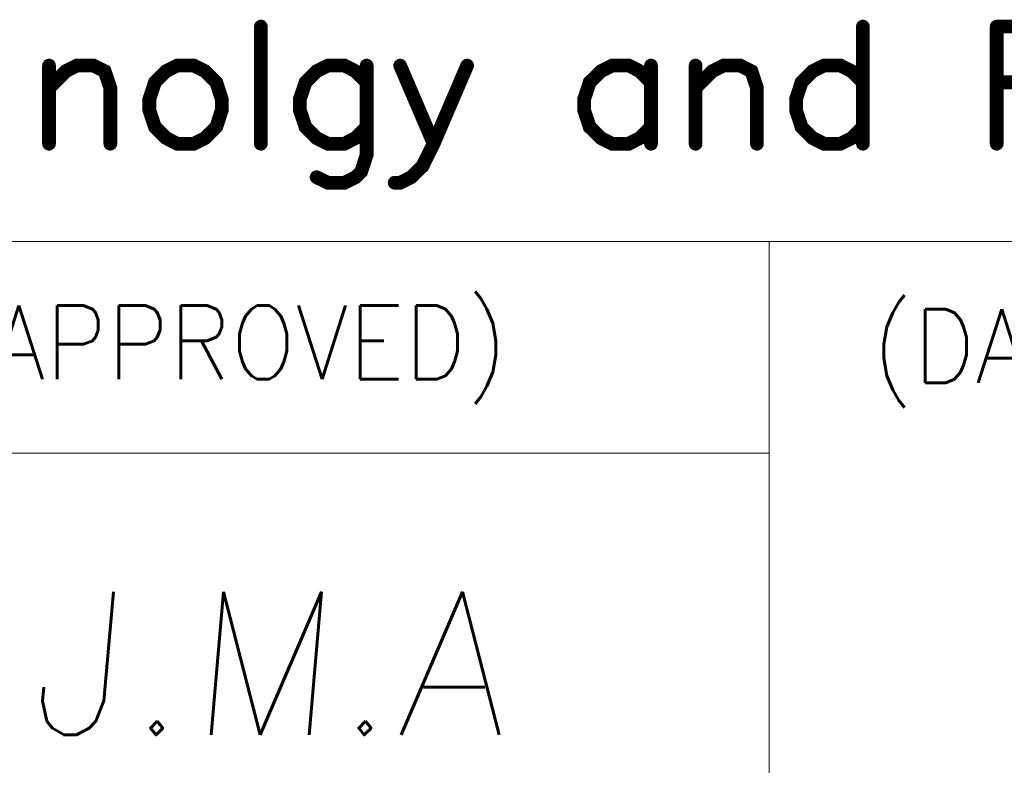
# Model space of a CAD drawing. Header units: millimetres. Extents: x 4497 to 11741, y 5958 to 12619.
# Tile 84 of 256: x 6072 to 6087, y 6507 to 6519. Entities that reach past the tile are written whole.
import ezdxf
from ezdxf.enums import TextEntityAlignment as Align

# ---------------------------------------------------------------- set-up
doc = ezdxf.new("R2010")
doc.units = ezdxf.units.MM
doc.header["$LTSCALE"] = 0.8
doc.layers.get('0').update_dxf_attribs({"linetype": 'CONTINUOUS', "lineweight": 0})
doc.layers.add('2', color=3, linetype='CONTINUOUS', lineweight=0)
doc.styles.get("Standard").update_dxf_attribs({"font": 'romans.shx', "width": 0.8, "oblique": 5, "bigfont": 'whgtxt.shx'})

# ---------------------------------------------------------------- blocks, each defined once
blk = doc.blocks.new('SMOOTH_0$064516')
at = {"const_width": 0.0323}
blk.add_lwpolyline([(-0.0161, 0, 1), (0.0161, 0, 1)], format="xyb", close=True, dxfattribs=at)
blk = doc.blocks.new('logo')
at = {"color": 7, "const_width": 0.859}
for points in [[(-3449.151, 5311.965), (-3449.151, 5304.641)], [(-3411.479, 5311.965), (-3411.479, 5304.641)], [(-3403.107, 5311.965), (-3398.573, 5311.965)], [(-3403.107, 5311.965), (-3403.107, 5304.641)], [(-3462.409, 5308.127), (-3461.362, 5309.175), (-3460.666, 5309.527), (-3459.618, 5309.527), (-3458.923, 5309.175), (-3458.571, 5308.127), (-3458.571, 5304.641)], [(-3462.409, 5309.527), (-3462.409, 5304.641)], [(-3454.389, 5309.527), (-3455.084, 5309.175), (-3455.78, 5308.479), (-3456.132, 5307.431), (-3456.132, 5306.736), (-3455.78, 5305.688), (-3455.084, 5304.993), (-3454.389, 5304.641), (-3453.341, 5304.641), (-3452.646, 5304.993), (-3451.942, 5305.688), (-3451.598, 5306.736), (-3451.598, 5307.431), (-3451.942, 5308.479), (-3452.646, 5309.175), (-3453.341, 5309.527), (-3454.389, 5309.527)], [(-3442.53, 5308.479), (-3443.226, 5309.175), (-3443.921, 5309.527), (-3444.969, 5309.527), (-3445.664, 5309.175), (-3446.36, 5308.479), (-3446.712, 5307.431), (-3446.712, 5306.736), (-3446.36, 5305.688), (-3445.664, 5304.993), (-3444.969, 5304.641), (-3443.921, 5304.641), (-3443.226, 5304.993), (-3442.53, 5305.688)], [(-3442.53, 5309.527), (-3442.53, 5303.945), (-3442.874, 5302.897), (-3443.226, 5302.545), (-3443.921, 5302.202), (-3444.969, 5302.202), (-3445.664, 5302.545)], [(-3436.244, 5309.527), (-3438.34, 5304.641), (-3439.035, 5303.241), (-3439.739, 5302.545), (-3440.435, 5302.202), (-3440.778, 5302.202)], [(-3440.435, 5309.527), (-3438.34, 5304.641)], [(-3424.738, 5308.479), (-3425.433, 5309.175), (-3426.129, 5309.527), (-3427.176, 5309.527), (-3427.872, 5309.175), (-3428.576, 5308.479), (-3428.92, 5307.431), (-3428.92, 5306.736), (-3428.576, 5305.688), (-3427.872, 5304.993), (-3427.176, 5304.641), (-3426.129, 5304.641), (-3425.433, 5304.993), (-3424.738, 5305.688)], [(-3424.738, 5309.527), (-3424.738, 5304.641)], [(-3421.947, 5308.127), (-3420.899, 5309.175), (-3420.204, 5309.527), (-3419.156, 5309.527), (-3418.452, 5309.175), (-3418.109, 5308.127), (-3418.109, 5304.641)], [(-3421.947, 5309.527), (-3421.947, 5304.641)], [(-3411.479, 5308.479), (-3412.175, 5309.175), (-3412.87, 5309.527), (-3413.918, 5309.527), (-3414.622, 5309.175), (-3415.318, 5308.479), (-3415.661, 5307.431), (-3415.661, 5306.736), (-3415.318, 5305.688), (-3414.622, 5304.993), (-3413.918, 5304.641), (-3412.87, 5304.641), (-3412.175, 5304.993), (-3411.479, 5305.688)], [(-3403.107, 5308.479), (-3400.316, 5308.479)]]:
    blk.add_lwpolyline(points, dxfattribs=at)
at = {"color": 7, "xscale": 13.31, "yscale": 13.31, "zscale": 13.31}
for p in [(-3449.151, 5311.965), (-3411.479, 5311.965), (-3403.107, 5311.965), (-3403.107, 5311.965), (-3462.409, 5309.527), (-3460.666, 5309.527), (-3459.618, 5309.527), (-3454.389, 5309.527), (-3454.389, 5309.527), (-3453.341, 5309.527), (-3444.969, 5309.527), (-3443.921, 5309.527), (-3442.53, 5309.527), (-3440.435, 5309.527), (-3436.244, 5309.527), (-3427.176, 5309.527), (-3426.129, 5309.527), (-3424.738, 5309.527), (-3421.947, 5309.527), (-3420.204, 5309.527), (-3419.156, 5309.527), (-3413.918, 5309.527), (-3412.87, 5309.527), (-3461.362, 5309.175), (-3458.923, 5309.175), (-3455.084, 5309.175), (-3452.646, 5309.175), (-3445.664, 5309.175), (-3443.226, 5309.175), (-3427.872, 5309.175), (-3425.433, 5309.175), (-3420.899, 5309.175), (-3418.452, 5309.175), (-3414.622, 5309.175), (-3412.175, 5309.175), (-3455.78, 5308.479), (-3451.942, 5308.479), (-3446.36, 5308.479), (-3442.53, 5308.479), (-3428.576, 5308.479), (-3424.738, 5308.479), (-3415.318, 5308.479), (-3411.479, 5308.479), (-3403.107, 5308.479), (-3462.409, 5308.127), (-3458.571, 5308.127), (-3421.947, 5308.127), (-3418.109, 5308.127), (-3456.132, 5307.431), (-3451.598, 5307.431), (-3446.712, 5307.431), (-3428.92, 5307.431), (-3415.661, 5307.431), (-3456.132, 5306.736), (-3451.598, 5306.736), (-3446.712, 5306.736), (-3428.92, 5306.736), (-3415.661, 5306.736), (-3455.78, 5305.688), (-3451.942, 5305.688), (-3446.36, 5305.688), (-3442.53, 5305.688), (-3428.576, 5305.688), (-3424.738, 5305.688), (-3415.318, 5305.688), (-3411.479, 5305.688), (-3462.409, 5304.641), (-3458.571, 5304.641), (-3455.084, 5304.993), (-3454.389, 5304.641), (-3453.341, 5304.641), (-3452.646, 5304.993), (-3449.151, 5304.641), (-3445.664, 5304.993), (-3444.969, 5304.641), (-3443.921, 5304.641), (-3443.226, 5304.993), (-3438.34, 5304.641), (-3438.34, 5304.641), (-3427.872, 5304.993), (-3427.176, 5304.641), (-3426.129, 5304.641), (-3425.433, 5304.993), (-3424.738, 5304.641), (-3421.947, 5304.641), (-3418.109, 5304.641), (-3414.622, 5304.993), (-3413.918, 5304.641), (-3412.87, 5304.641), (-3412.175, 5304.993), (-3411.479, 5304.641), (-3403.107, 5304.641), (-3442.53, 5303.945), (-3442.874, 5302.897), (-3439.035, 5303.241), (-3445.664, 5302.545), (-3444.969, 5302.202), (-3443.921, 5302.202), (-3443.226, 5302.545), (-3440.778, 5302.202), (-3440.435, 5302.202), (-3439.739, 5302.545)]:
    blk.add_blockref('SMOOTH_0$064516', p, dxfattribs=at)

msp = doc.modelspace()

# ---------------------------------------------------------------- linework, layer by layer
at = {"color": 7, "linetype": 'Continuous'}
for p, q in [((6039.001, 6515.403), (6114.46, 6515.403)), ((6083.292, 6485.876), (6083.292, 6515.403)), ((6039.001, 6512.123), (6083.292, 6512.123))]:
    msp.add_line(p, q, dxfattribs=at)

# ---------------------------------------------------------------- block references
at = {"color": 3, "linetype": 'Continuous', "xscale": 0.2477402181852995, "yscale": 0.2477402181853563, "zscale": 0.2477402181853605}
msp.add_blockref('logo', (6929.905, 5202.743), dxfattribs=at)

# ---------------------------------------------------------------- texts
at = {"color": 7, "linetype": 'Continuous', "width": 0.933333}
for s, p in [('(APPROVED)', (6070.61, 6514.407)), ('(DATE)', (6084.889, 6514.352))]:
    msp.add_text(s, height=1.1408, dxfattribs=at).set_placement(p, align=Align.TOP_LEFT)
at = {"layer": '2', "linetype": 'Continuous', "oblique": 5}
msp.add_text('J.M.A', height=2.2157, dxfattribs=at).set_placement((6071.792, 6507.757))

doc.saveas('drawing.dxf')
